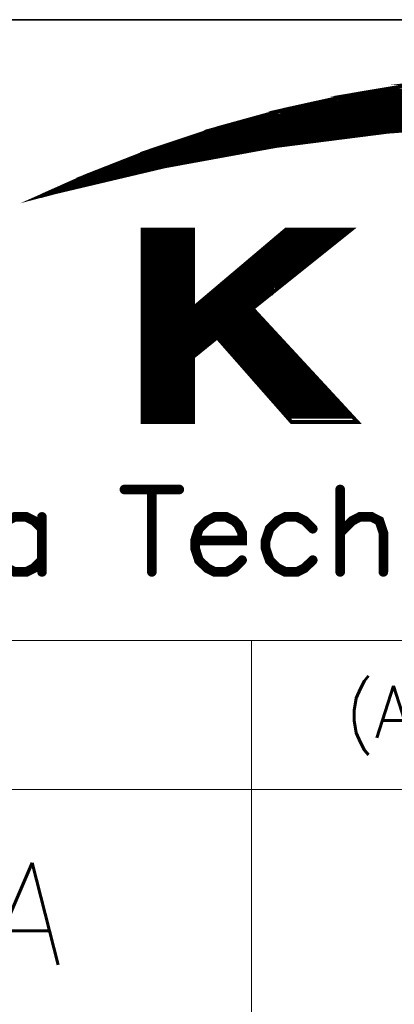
# Model space of a CAD drawing. Header units: millimetres. Extents: x 4065 to 8083, y -652 to 5416.
# Tile 6 of 256: x 4867 to 4884, y -546 to -502. Entities that reach past the tile are written whole.
import ezdxf
from ezdxf.enums import TextEntityAlignment as Align

# ---------------------------------------------------------------- set-up
doc = ezdxf.new("R2010")
doc.units = ezdxf.units.MM
doc.header["$LTSCALE"] = 0.8
doc.layers.get('0').update_dxf_attribs({"linetype": 'CONTINUOUS', "lineweight": 0})
doc.layers.add('2', color=3, linetype='CONTINUOUS', lineweight=0)
doc.styles.get("Standard").update_dxf_attribs({"font": 'romans.shx', "width": 0.8, "oblique": 5, "bigfont": 'whgtxt.shx'})

# ---------------------------------------------------------------- blocks, each defined once
blk = doc.blocks.new('SMOOTH_0$0254')
at = {"const_width": 0.0127}
blk.add_lwpolyline([(-0.00635, 0, 1), (0.00635, 0, 1)], format="xyb", close=True, dxfattribs=at)
blk = doc.blocks.new('SMOOTH_0$064516')
at = {"const_width": 0.0323}
blk.add_lwpolyline([(-0.0161, 0, 1), (0.0161, 0, 1)], format="xyb", close=True, dxfattribs=at)
blk = doc.blocks.new('logo')
at = {"color": 7}
for points, const_width in [([(-3495.641, 5338.044), (-3491.64, 5339.83), (-3485.861, 5342.097), (-3479.97, 5344.064), (-3473.985, 5345.713), (-3467.914, 5347.052), (-3461.791, 5348.074)], 0.338), ([(-3454.81, 5344.51), (-3464.814, 5343.755), (-3474.775, 5342.484), (-3484.65, 5340.681), (-3494.422, 5338.371), (-3495.641, 5338.044)], 0.338), ([(-3470.624, 5346.391), (-3420.251, 5346.391)], 0.338), ([(-3421.603, 5346.729), (-3469.272, 5346.729)], 0.338), ([(-3475.526, 5345.207), (-3415.518, 5345.207)], 0.338), ([(-3474.343, 5345.546), (-3416.87, 5345.546)], 0.338), ([(-3418.222, 5345.884), (-3472.483, 5345.884)], 0.338), ([(-3478.738, 5344.278), (-3459.298, 5344.278)], 0.338), ([(-3476.202, 5344.954), (-3414.588, 5344.954)], 0.338), ([(-3481.273, 5343.517), (-3467.75, 5343.517)], 0.338), ([(-3469.863, 5343.348), (-3469.271, 5343.348)], 0.338), ([(-3467.75, 5343.602), (-3467.328, 5343.602)], 0.338), ([(-3483.555, 5342.756), (-3473.836, 5342.756)], 0.338), ([(-3482.71, 5343.01), (-3471.976, 5343.01)], 0.338), ([(-3482.034, 5343.264), (-3469.948, 5343.264)], 0.338), ([(-3473.92, 5342.841), (-3473.159, 5342.841)], 0.338), ([(-3472.061, 5343.095), (-3471.131, 5343.095)], 0.338), ([(-3486.682, 5341.658), (-3480.09, 5341.658)], 0.338), ([(-3486.006, 5341.911), (-3478.738, 5341.911)], 0.338), ([(-3484.823, 5342.249), (-3476.625, 5342.249)], 0.338), ([(-3480.005, 5341.742), (-3479.752, 5341.742)], 0.338), ([(-3488.457, 5340.897), (-3484.485, 5340.897)], 0.338), ([(-3487.866, 5341.151), (-3483.048, 5341.151)], 0.338), ([(-3487.189, 5341.404), (-3481.611, 5341.404)], 0.338), ([(-3484.4, 5340.982), (-3483.809, 5340.982)], 0.338), ([(-3483.133, 5341.235), (-3482.541, 5341.235)], 0.338), ([(-3481.611, 5341.489), (-3481.104, 5341.489)], 0.338), ([(-3492.683, 5338.869), (-3489.049, 5340.559)], 0.338), ([(-3489.387, 5340.474), (-3491.584, 5339.545)], 0.338), ([(-3491.415, 5339.207), (-3488.626, 5340.559)], 0.338), ([(-3490.401, 5339.46), (-3488.204, 5340.559)], 0.338), ([(-3489.133, 5340.052), (-3488.035, 5340.052)], 0.338), ([(-3488.626, 5340.221), (-3487.02, 5340.221)], 0.338), ([(-3488.373, 5340.474), (-3486.091, 5340.474)], 0.338), ([(-3493.613, 5338.7), (-3491.584, 5339.629)], 0.338), ([(-3486.344, 5335.065), (-3486.344, 5318.162)], 0.338), ([(-3486.091, 5318.077), (-3486.091, 5334.981)], 0.338), ([(-3485.837, 5318.077), (-3485.837, 5334.981)], 0.338), ([(-3485.584, 5318.077), (-3485.584, 5334.981)], 0.338), ([(-3485.33, 5318.077), (-3485.33, 5334.981)], 0.338), ([(-3485.076, 5318.077), (-3485.076, 5334.981)], 0.338), ([(-3484.823, 5318.077), (-3484.823, 5334.981)], 0.338), ([(-3484.569, 5317.993), (-3484.569, 5334.896)], 0.338), ([(-3484.316, 5317.993), (-3484.316, 5334.896)], 0.338), ([(-3484.062, 5318.077), (-3484.062, 5334.981)], 0.338), ([(-3483.893, 5335.065), (-3483.893, 5317.993)], 0.338), ([(-3483.724, 5318.077), (-3483.724, 5334.981)], 0.338), ([(-3483.471, 5318.077), (-3483.471, 5334.981)], 0.338), ([(-3483.217, 5318.077), (-3483.217, 5334.981)], 0.338), ([(-3482.963, 5318.077), (-3482.963, 5334.981)], 0.338), ([(-3482.71, 5318.077), (-3482.71, 5334.981)], 0.338), ([(-3482.456, 5318.077), (-3482.456, 5334.981)], 0.338), ([(-3482.203, 5317.993), (-3482.203, 5334.896)], 0.338), ([(-3474.174, 5334.727), (-3468.494, 5334.727)], 0.338), ([(-3475.357, 5333.713), (-3469.863, 5333.713)], 0.338), ([(-3475.103, 5333.967), (-3469.61, 5333.967)], 0.338), ([(-3474.681, 5334.22), (-3469.187, 5334.22)], 0.338), ([(-3474.427, 5334.474), (-3468.933, 5334.474)], 0.338), ([(-3476.287, 5332.952), (-3470.793, 5332.952)], 0.338), ([(-3475.948, 5333.206), (-3470.455, 5333.206)], 0.338), ([(-3475.61, 5333.459), (-3470.201, 5333.459)], 0.338), ([(-3477.47, 5331.938), (-3472.145, 5331.938)], 0.338), ([(-3477.216, 5332.192), (-3471.723, 5332.192)], 0.338), ([(-3476.878, 5332.445), (-3471.469, 5332.445)], 0.338), ([(-3476.54, 5332.699), (-3471.215, 5332.699)], 0.338), ([(-3478.399, 5331.177), (-3473.075, 5331.177)], 0.338), ([(-3478.061, 5331.431), (-3472.737, 5331.431)], 0.338), ([(-3477.723, 5331.685), (-3472.399, 5331.685)], 0.338), ([(-3479.245, 5330.417), (-3474.005, 5330.417)], 0.338), ([(-3478.991, 5330.67), (-3473.666, 5330.67)], 0.338), ([(-3478.653, 5330.924), (-3473.413, 5330.924)], 0.338), ([(-3480.428, 5329.403), (-3475.272, 5329.403)], 0.338), ([(-3480.174, 5329.656), (-3474.934, 5329.656), (-3474.934, 5329.572), (-3474.85, 5329.656)], 0.338), ([(-3479.836, 5329.91), (-3474.681, 5329.91)], 0.338), ([(-3479.498, 5330.163), (-3474.343, 5330.163)], 0.338), ([(-3481.442, 5328.642), (-3476.202, 5328.642)], 0.338), ([(-3481.104, 5328.895), (-3475.948, 5328.895)], 0.338), ([(-3480.766, 5329.149), (-3475.61, 5329.149)], 0.338), ([(-3482.203, 5327.797), (-3476.709, 5327.797)], 0.338), ([(-3482.203, 5327.543), (-3476.456, 5327.543)], 0.338), ([(-3481.696, 5328.388), (-3476.54, 5328.388)], 0.338), ([(-3482.372, 5327.374), (-3476.287, 5327.374)], 0.338), ([(-3482.372, 5327.036), (-3476.117, 5327.036)], 0.338), ([(-3482.287, 5326.867), (-3475.864, 5326.867)], 0.338), ([(-3482.203, 5327.205), (-3476.117, 5327.205)], 0.338), ([(-3475.441, 5326.36), (-3482.372, 5326.36)], 0.338), ([(-3482.372, 5326.191), (-3475.272, 5326.191)], 0.338), ([(-3482.287, 5326.529), (-3475.526, 5326.529)], 0.338), ([(-3482.287, 5325.937), (-3475.019, 5325.937)], 0.338), ([(-3482.456, 5325.261), (-3480.428, 5325.261)], 0.338), ([(-3482.287, 5325.092), (-3480.681, 5325.092)], 0.338), ([(-3482.287, 5324.923), (-3480.851, 5324.923)], 0.338), ([(-3482.203, 5325.684), (-3474.765, 5325.684)], 0.338), ([(-3479.667, 5325.261), (-3474.427, 5325.261)], 0.338), ([(-3479.498, 5325.008), (-3474.174, 5325.008)], 0.338), ([(-3482.372, 5324.247), (-3481.527, 5324.247)], 0.338), ([(-3482.372, 5324.078), (-3481.865, 5324.078)], 0.338), ([(-3482.287, 5324.5), (-3481.273, 5324.5)], 0.338), ([(-3482.203, 5324.754), (-3481.02, 5324.754)], 0.338), ([(-3479.16, 5324.754), (-3473.92, 5324.754)], 0.338), ([(-3478.991, 5324.5), (-3473.666, 5324.5)], 0.338), ([(-3478.738, 5324.247), (-3473.497, 5324.247)], 0.338), ([(-3478.569, 5323.993), (-3473.244, 5323.993)], 0.338), ([(-3478.399, 5323.74), (-3472.99, 5323.74)], 0.338), ([(-3478.146, 5323.486), (-3472.737, 5323.486)], 0.338), ([(-3477.892, 5323.233), (-3472.483, 5323.233)], 0.338), ([(-3477.723, 5322.979), (-3472.314, 5322.979)], 0.338), ([(-3477.47, 5322.726), (-3472.061, 5322.726)], 0.338), ([(-3477.216, 5322.472), (-3471.807, 5322.472)], 0.338), ([(-3476.963, 5322.218), (-3471.638, 5322.218)], 0.338), ([(-3476.794, 5321.965), (-3471.384, 5321.965)], 0.338), ([(-3476.54, 5321.711), (-3471.131, 5321.711)], 0.338), ([(-3476.371, 5321.458), (-3470.877, 5321.458)], 0.338), ([(-3476.117, 5321.204), (-3470.624, 5321.204)], 0.338), ([(-3475.864, 5320.951), (-3470.37, 5320.951)], 0.338), ([(-3475.695, 5320.697), (-3470.201, 5320.697)], 0.338), ([(-3475.441, 5320.444), (-3469.948, 5320.444)], 0.338), ([(-3475.188, 5320.19), (-3469.694, 5320.19)], 0.338), ([(-3475.019, 5319.936), (-3469.525, 5319.936)], 0.338), ([(-3474.85, 5319.683), (-3469.271, 5319.683)], 0.338), ([(-3474.596, 5319.429), (-3469.018, 5319.429)], 0.338), ([(-3474.258, 5319.176), (-3468.764, 5319.176)], 0.338), ([(-3474.089, 5318.922), (-3468.511, 5318.922)], 0.338), ([(-3473.92, 5318.669), (-3468.257, 5318.669)], 0.338), ([(-3473.666, 5318.415), (-3468.004, 5318.415)], 0.338), ([(-3488.222, 5311.965), (-3483.345, 5311.965)], 0.859), ([(-3485.783, 5311.965), (-3485.783, 5304.641)], 0.859), ([(-3469.038, 5311.965), (-3469.038, 5304.641)], 0.859), ([(-3495.555, 5308.479), (-3496.251, 5309.175), (-3496.946, 5309.527), (-3497.994, 5309.527), (-3498.69, 5309.175), (-3499.385, 5308.479), (-3499.737, 5307.431), (-3499.737, 5306.736), (-3499.385, 5305.688), (-3498.69, 5304.993), (-3497.994, 5304.641), (-3496.946, 5304.641), (-3496.251, 5304.993), (-3495.555, 5305.688)], 0.859), ([(-3495.555, 5309.527), (-3495.555, 5304.641)], 0.859), ([(-3481.945, 5307.431), (-3477.763, 5307.431), (-3477.763, 5308.127), (-3478.106, 5308.823), (-3478.459, 5309.175), (-3479.154, 5309.527), (-3480.202, 5309.527), (-3480.897, 5309.175), (-3481.601, 5308.479), (-3481.945, 5307.431), (-3481.945, 5306.736), (-3481.601, 5305.688), (-3480.897, 5304.993), (-3480.202, 5304.641), (-3479.154, 5304.641), (-3478.459, 5304.993), (-3477.763, 5305.688)], 0.859), ([(-3471.477, 5308.479), (-3472.181, 5309.175), (-3472.877, 5309.527), (-3473.925, 5309.527), (-3474.62, 5309.175), (-3475.316, 5308.479), (-3475.668, 5307.431), (-3475.668, 5306.736), (-3475.316, 5305.688), (-3474.62, 5304.993), (-3473.925, 5304.641), (-3472.877, 5304.641), (-3472.181, 5304.993), (-3471.477, 5305.688)], 0.859), ([(-3469.038, 5308.127), (-3467.991, 5309.175), (-3467.295, 5309.527), (-3466.248, 5309.527), (-3465.552, 5309.175), (-3465.2, 5308.127), (-3465.2, 5304.641)], 0.859)]:
    blk.add_lwpolyline(points, dxfattribs=dict(at, const_width=const_width))
at = {"color": 7, "const_width": 0.338}
for points in [[(-3465.91, 5347.379), (-3461.851, 5348.057), (-3429.228, 5348.057), (-3424.695, 5347.379)], [(-3461.782, 5348.065), (-3459.73, 5348.297), (-3430.835, 5348.297), (-3429.285, 5348.065)], [(-3472.036, 5346.133), (-3467.922, 5347.044), (-3423.06, 5347.044), (-3418.615, 5346.133)], [(-3467.914, 5347.044), (-3465.91, 5347.379), (-3424.695, 5347.379), (-3423.06, 5347.044)], [(-3473.976, 5345.704), (-3472.036, 5346.133), (-3418.607, 5346.133), (-3416.958, 5345.704)], [(-3477.436, 5344.751), (-3473.976, 5345.704), (-3416.958, 5345.704), (-3413.297, 5344.751)], [(-3479.961, 5344.055), (-3478.278, 5344.519), (-3454.81, 5344.519), (-3460.948, 5344.055)], [(-3478.278, 5344.519), (-3477.436, 5344.751), (-3444.78, 5344.751), (-3454.81, 5344.519)], [(-3484.645, 5342.492), (-3480.843, 5343.763), (-3464.822, 5343.763), (-3474.775, 5342.493)], [(-3480.843, 5343.763), (-3480.817, 5343.772), (-3464.814, 5343.772), (-3464.822, 5343.763)], [(-3480.818, 5343.772), (-3479.97, 5344.055), (-3460.949, 5344.055), (-3464.7, 5343.772)], [(-3464.814, 5343.763), (-3464.814, 5343.772), (-3464.7, 5343.772), (-3464.814, 5343.763)], [(-3485.852, 5342.089), (-3484.645, 5342.492), (-3474.775, 5342.492), (-3476.985, 5342.089)], [(-3489.423, 5340.689), (-3485.861, 5342.089), (-3476.985, 5342.089), (-3484.65, 5340.689)], [(-3491.631, 5339.822), (-3489.423, 5340.689), (-3484.658, 5340.689), (-3488.321, 5339.822)], [(-3494.873, 5338.379), (-3491.631, 5339.822), (-3488.321, 5339.822), (-3494.413, 5338.379)], [(-3495.53, 5338.087), (-3494.422, 5338.379), (-3494.873, 5338.379), (-3495.53, 5338.087)], [(-3486.616, 5328.092), (-3486.616, 5335.065), (-3482.108, 5335.065), (-3482.108, 5328.092)], [(-3482.108, 5328.092), (-3473.856, 5335.065), (-3468.051, 5335.065), (-3476.771, 5328.092)], [(-3486.616, 5328.04), (-3486.616, 5328.092), (-3476.771, 5328.092), (-3476.836, 5328.04)], [(-3486.616, 5325.473), (-3486.616, 5328.04), (-3476.836, 5328.04), (-3474.458, 5325.473)], [(-3486.616, 5323.747), (-3486.616, 5325.473), (-3479.978, 5325.473), (-3482.108, 5323.747)], [(-3473.375, 5317.968), (-3479.978, 5325.473), (-3474.458, 5325.473), (-3467.51, 5317.968)], [(-3486.616, 5317.968), (-3486.616, 5323.747), (-3482.108, 5323.747), (-3482.108, 5317.968)]]:
    blk.add_lwpolyline(points, close=True, dxfattribs=at)
at = {"color": 7, "xscale": 13.31, "yscale": 13.31, "zscale": 13.31}
for name, p in [('SMOOTH_0$0254', (-3467.922, 5347.044)), ('SMOOTH_0$0254', (-3467.914, 5347.052)), ('SMOOTH_0$0254', (-3467.914, 5347.044)), ('SMOOTH_0$0254', (-3465.91, 5347.379)), ('SMOOTH_0$0254', (-3465.91, 5347.379)), ('SMOOTH_0$0254', (-3472.036, 5346.133)), ('SMOOTH_0$0254', (-3472.036, 5346.133)), ('SMOOTH_0$0254', (-3470.624, 5346.391)), ('SMOOTH_0$0254', (-3469.272, 5346.729)), ('SMOOTH_0$0254', (-3475.526, 5345.207)), ('SMOOTH_0$0254', (-3474.343, 5345.546)), ('SMOOTH_0$0254', (-3473.985, 5345.713)), ('SMOOTH_0$0254', (-3473.976, 5345.704)), ('SMOOTH_0$0254', (-3473.976, 5345.704)), ('SMOOTH_0$0254', (-3472.483, 5345.884)), ('SMOOTH_0$0254', (-3478.738, 5344.278)), ('SMOOTH_0$0254', (-3478.278, 5344.519)), ('SMOOTH_0$0254', (-3478.278, 5344.519)), ('SMOOTH_0$0254', (-3477.436, 5344.751)), ('SMOOTH_0$0254', (-3477.436, 5344.751)), ('SMOOTH_0$0254', (-3476.202, 5344.954)), ('SMOOTH_0$0254', (-3481.273, 5343.517)), ('SMOOTH_0$0254', (-3480.843, 5343.763)), ('SMOOTH_0$0254', (-3480.843, 5343.763)), ('SMOOTH_0$0254', (-3480.818, 5343.772)), ('SMOOTH_0$0254', (-3480.817, 5343.772)), ('SMOOTH_0$0254', (-3479.97, 5344.064)), ('SMOOTH_0$0254', (-3479.97, 5344.055)), ('SMOOTH_0$0254', (-3479.961, 5344.055)), ('SMOOTH_0$0254', (-3469.863, 5343.348)), ('SMOOTH_0$0254', (-3469.271, 5343.348)), ('SMOOTH_0$0254', (-3467.75, 5343.602)), ('SMOOTH_0$0254', (-3467.75, 5343.517)), ('SMOOTH_0$0254', (-3467.328, 5343.602)), ('SMOOTH_0$0254', (-3464.822, 5343.763)), ('SMOOTH_0$0254', (-3464.822, 5343.763)), ('SMOOTH_0$0254', (-3464.814, 5343.772)), ('SMOOTH_0$0254', (-3464.814, 5343.772)), ('SMOOTH_0$0254', (-3464.814, 5343.763)), ('SMOOTH_0$0254', (-3464.814, 5343.763)), ('SMOOTH_0$0254', (-3464.814, 5343.755)), ('SMOOTH_0$0254', (-3464.7, 5343.772)), ('SMOOTH_0$0254', (-3464.7, 5343.772)), ('SMOOTH_0$0254', (-3484.645, 5342.492)), ('SMOOTH_0$0254', (-3484.645, 5342.492)), ('SMOOTH_0$0254', (-3483.555, 5342.756)), ('SMOOTH_0$0254', (-3482.71, 5343.01)), ('SMOOTH_0$0254', (-3482.034, 5343.264)), ('SMOOTH_0$0254', (-3474.775, 5342.493)), ('SMOOTH_0$0254', (-3474.775, 5342.492)), ('SMOOTH_0$0254', (-3474.775, 5342.484)), ('SMOOTH_0$0254', (-3473.92, 5342.841)), ('SMOOTH_0$0254', (-3473.836, 5342.756)), ('SMOOTH_0$0254', (-3473.159, 5342.841)), ('SMOOTH_0$0254', (-3472.061, 5343.095)), ('SMOOTH_0$0254', (-3471.976, 5343.01)), ('SMOOTH_0$0254', (-3471.131, 5343.095)), ('SMOOTH_0$0254', (-3469.948, 5343.264)), ('SMOOTH_0$0254', (-3486.682, 5341.658)), ('SMOOTH_0$0254', (-3486.006, 5341.911)), ('SMOOTH_0$0254', (-3485.861, 5342.097)), ('SMOOTH_0$0254', (-3485.861, 5342.089)), ('SMOOTH_0$0254', (-3485.852, 5342.089)), ('SMOOTH_0$0254', (-3484.823, 5342.249)), ('SMOOTH_0$0254', (-3480.09, 5341.658)), ('SMOOTH_0$0254', (-3480.005, 5341.742)), ('SMOOTH_0$0254', (-3479.752, 5341.742)), ('SMOOTH_0$0254', (-3478.738, 5341.911)), ('SMOOTH_0$0254', (-3476.985, 5342.089)), ('SMOOTH_0$0254', (-3476.985, 5342.089)), ('SMOOTH_0$0254', (-3476.625, 5342.249)), ('SMOOTH_0$0254', (-3489.423, 5340.689)), ('SMOOTH_0$0254', (-3489.423, 5340.689)), ('SMOOTH_0$0254', (-3488.457, 5340.897)), ('SMOOTH_0$0254', (-3487.866, 5341.151)), ('SMOOTH_0$0254', (-3487.189, 5341.404)), ('SMOOTH_0$0254', (-3484.658, 5340.689)), ('SMOOTH_0$0254', (-3484.65, 5340.689)), ('SMOOTH_0$0254', (-3484.65, 5340.681)), ('SMOOTH_0$0254', (-3484.485, 5340.897)), ('SMOOTH_0$0254', (-3484.4, 5340.982)), ('SMOOTH_0$0254', (-3483.809, 5340.982)), ('SMOOTH_0$0254', (-3483.133, 5341.235)), ('SMOOTH_0$0254', (-3483.048, 5341.151)), ('SMOOTH_0$0254', (-3482.541, 5341.235)), ('SMOOTH_0$0254', (-3481.611, 5341.489)), ('SMOOTH_0$0254', (-3481.611, 5341.404)), ('SMOOTH_0$0254', (-3481.104, 5341.489)), ('SMOOTH_0$0254', (-3491.64, 5339.83)), ('SMOOTH_0$0254', (-3491.631, 5339.822)), ('SMOOTH_0$0254', (-3491.631, 5339.822)), ('SMOOTH_0$0254', (-3489.387, 5340.474)), ('SMOOTH_0$0254', (-3489.133, 5340.052)), ('SMOOTH_0$0254', (-3489.049, 5340.559)), ('SMOOTH_0$0254', (-3488.626, 5340.559)), ('SMOOTH_0$0254', (-3488.626, 5340.221)), ('SMOOTH_0$0254', (-3488.373, 5340.474)), ('SMOOTH_0$0254', (-3488.321, 5339.822)), ('SMOOTH_0$0254', (-3488.321, 5339.822)), ('SMOOTH_0$0254', (-3488.204, 5340.559)), ('SMOOTH_0$0254', (-3488.035, 5340.052)), ('SMOOTH_0$0254', (-3487.02, 5340.221)), ('SMOOTH_0$0254', (-3486.091, 5340.474)), ('SMOOTH_0$0254', (-3491.584, 5339.629)), ('SMOOTH_0$0254', (-3491.584, 5339.545)), ('SMOOTH_0$0254', (-3491.415, 5339.207)), ('SMOOTH_0$0254', (-3490.401, 5339.46)), ('SMOOTH_0$0254', (-3495.641, 5338.044)), ('SMOOTH_0$0254', (-3495.641, 5338.044)), ('SMOOTH_0$0254', (-3495.53, 5338.087)), ('SMOOTH_0$0254', (-3495.53, 5338.087)), ('SMOOTH_0$0254', (-3494.873, 5338.379)), ('SMOOTH_0$0254', (-3494.873, 5338.379)), ('SMOOTH_0$0254', (-3494.422, 5338.379)), ('SMOOTH_0$0254', (-3494.422, 5338.371)), ('SMOOTH_0$0254', (-3494.413, 5338.379)), ('SMOOTH_0$0254', (-3493.613, 5338.7)), ('SMOOTH_0$0254', (-3492.683, 5338.869)), ('SMOOTH_0$0254', (-3486.616, 5335.065)), ('SMOOTH_0$0254', (-3486.344, 5335.065)), ('SMOOTH_0$0254', (-3486.091, 5334.981)), ('SMOOTH_0$0254', (-3485.837, 5334.981)), ('SMOOTH_0$0254', (-3485.584, 5334.981)), ('SMOOTH_0$0254', (-3485.33, 5334.981)), ('SMOOTH_0$0254', (-3485.076, 5334.981)), ('SMOOTH_0$0254', (-3484.823, 5334.981)), ('SMOOTH_0$0254', (-3484.569, 5334.896)), ('SMOOTH_0$0254', (-3484.316, 5334.896)), ('SMOOTH_0$0254', (-3484.062, 5334.981)), ('SMOOTH_0$0254', (-3483.893, 5335.065)), ('SMOOTH_0$0254', (-3483.724, 5334.981)), ('SMOOTH_0$0254', (-3483.471, 5334.981)), ('SMOOTH_0$0254', (-3483.217, 5334.981)), ('SMOOTH_0$0254', (-3482.963, 5334.981)), ('SMOOTH_0$0254', (-3482.71, 5334.981)), ('SMOOTH_0$0254', (-3482.456, 5334.981)), ('SMOOTH_0$0254', (-3482.203, 5334.896)), ('SMOOTH_0$0254', (-3482.108, 5335.065)), ('SMOOTH_0$0254', (-3474.174, 5334.727)), ('SMOOTH_0$0254', (-3473.856, 5335.065)), ('SMOOTH_0$0254', (-3468.494, 5334.727)), ('SMOOTH_0$0254', (-3468.051, 5335.065)), ('SMOOTH_0$0254', (-3475.357, 5333.713)), ('SMOOTH_0$0254', (-3475.103, 5333.967)), ('SMOOTH_0$0254', (-3474.681, 5334.22)), ('SMOOTH_0$0254', (-3474.427, 5334.474)), ('SMOOTH_0$0254', (-3469.863, 5333.713)), ('SMOOTH_0$0254', (-3469.61, 5333.967)), ('SMOOTH_0$0254', (-3469.187, 5334.22)), ('SMOOTH_0$0254', (-3468.933, 5334.474)), ('SMOOTH_0$0254', (-3476.287, 5332.952)), ('SMOOTH_0$0254', (-3475.948, 5333.206)), ('SMOOTH_0$0254', (-3475.61, 5333.459)), ('SMOOTH_0$0254', (-3470.793, 5332.952)), ('SMOOTH_0$0254', (-3470.455, 5333.206)), ('SMOOTH_0$0254', (-3470.201, 5333.459)), ('SMOOTH_0$0254', (-3477.47, 5331.938)), ('SMOOTH_0$0254', (-3477.216, 5332.192)), ('SMOOTH_0$0254', (-3476.878, 5332.445)), ('SMOOTH_0$0254', (-3476.54, 5332.699)), ('SMOOTH_0$0254', (-3472.145, 5331.938)), ('SMOOTH_0$0254', (-3471.723, 5332.192)), ('SMOOTH_0$0254', (-3471.469, 5332.445)), ('SMOOTH_0$0254', (-3471.215, 5332.699)), ('SMOOTH_0$0254', (-3478.399, 5331.177)), ('SMOOTH_0$0254', (-3478.061, 5331.431)), ('SMOOTH_0$0254', (-3477.723, 5331.685)), ('SMOOTH_0$0254', (-3473.075, 5331.177)), ('SMOOTH_0$0254', (-3472.737, 5331.431)), ('SMOOTH_0$0254', (-3472.399, 5331.685)), ('SMOOTH_0$0254', (-3479.245, 5330.417)), ('SMOOTH_0$0254', (-3478.991, 5330.67)), ('SMOOTH_0$0254', (-3478.653, 5330.924)), ('SMOOTH_0$0254', (-3474.005, 5330.417)), ('SMOOTH_0$0254', (-3473.666, 5330.67)), ('SMOOTH_0$0254', (-3473.413, 5330.924)), ('SMOOTH_0$0254', (-3480.428, 5329.403)), ('SMOOTH_0$0254', (-3480.174, 5329.656)), ('SMOOTH_0$0254', (-3479.836, 5329.91)), ('SMOOTH_0$0254', (-3479.498, 5330.163)), ('SMOOTH_0$0254', (-3475.272, 5329.403)), ('SMOOTH_0$0254', (-3474.934, 5329.656)), ('SMOOTH_0$0254', (-3474.934, 5329.572)), ('SMOOTH_0$0254', (-3474.85, 5329.656)), ('SMOOTH_0$0254', (-3474.681, 5329.91)), ('SMOOTH_0$0254', (-3474.343, 5330.163)), ('SMOOTH_0$0254', (-3481.442, 5328.642)), ('SMOOTH_0$0254', (-3481.104, 5328.895)), ('SMOOTH_0$0254', (-3480.766, 5329.149)), ('SMOOTH_0$0254', (-3476.202, 5328.642)), ('SMOOTH_0$0254', (-3475.948, 5328.895)), ('SMOOTH_0$0254', (-3475.61, 5329.149)), ('SMOOTH_0$0254', (-3486.616, 5328.092)), ('SMOOTH_0$0254', (-3486.616, 5328.092)), ('SMOOTH_0$0254', (-3486.616, 5328.04)), ('SMOOTH_0$0254', (-3486.616, 5328.04)), ('SMOOTH_0$0254', (-3482.203, 5327.797)), ('SMOOTH_0$0254', (-3482.203, 5327.543)), ('SMOOTH_0$0254', (-3482.108, 5328.092)), ('SMOOTH_0$0254', (-3482.108, 5328.092)), ('SMOOTH_0$0254', (-3481.696, 5328.388)), ('SMOOTH_0$0254', (-3476.836, 5328.04)), ('SMOOTH_0$0254', (-3476.836, 5328.04)), ('SMOOTH_0$0254', (-3476.771, 5328.092)), ('SMOOTH_0$0254', (-3476.771, 5328.092)), ('SMOOTH_0$0254', (-3476.709, 5327.797)), ('SMOOTH_0$0254', (-3476.54, 5328.388)), ('SMOOTH_0$0254', (-3476.456, 5327.543)), ('SMOOTH_0$0254', (-3482.372, 5327.374)), ('SMOOTH_0$0254', (-3482.372, 5327.036)), ('SMOOTH_0$0254', (-3482.287, 5326.867)), ('SMOOTH_0$0254', (-3482.203, 5327.205)), ('SMOOTH_0$0254', (-3476.287, 5327.374)), ('SMOOTH_0$0254', (-3476.117, 5327.205)), ('SMOOTH_0$0254', (-3476.117, 5327.036)), ('SMOOTH_0$0254', (-3475.864, 5326.867)), ('SMOOTH_0$0254', (-3482.372, 5326.36)), ('SMOOTH_0$0254', (-3482.372, 5326.191)), ('SMOOTH_0$0254', (-3482.287, 5326.529)), ('SMOOTH_0$0254', (-3482.287, 5325.937)), ('SMOOTH_0$0254', (-3475.526, 5326.529)), ('SMOOTH_0$0254', (-3475.441, 5326.36)), ('SMOOTH_0$0254', (-3475.272, 5326.191)), ('SMOOTH_0$0254', (-3475.019, 5325.937)), ('SMOOTH_0$0254', (-3486.616, 5325.473)), ('SMOOTH_0$0254', (-3486.616, 5325.473)), ('SMOOTH_0$0254', (-3482.456, 5325.261)), ('SMOOTH_0$0254', (-3482.287, 5325.092)), ('SMOOTH_0$0254', (-3482.287, 5324.923)), ('SMOOTH_0$0254', (-3482.203, 5325.684)), ('SMOOTH_0$0254', (-3480.851, 5324.923)), ('SMOOTH_0$0254', (-3480.681, 5325.092)), ('SMOOTH_0$0254', (-3480.428, 5325.261)), ('SMOOTH_0$0254', (-3479.978, 5325.473)), ('SMOOTH_0$0254', (-3479.978, 5325.473)), ('SMOOTH_0$0254', (-3479.667, 5325.261)), ('SMOOTH_0$0254', (-3479.498, 5325.008)), ('SMOOTH_0$0254', (-3474.765, 5325.684)), ('SMOOTH_0$0254', (-3474.458, 5325.473)), ('SMOOTH_0$0254', (-3474.458, 5325.473)), ('SMOOTH_0$0254', (-3474.427, 5325.261)), ('SMOOTH_0$0254', (-3474.174, 5325.008)), ('SMOOTH_0$0254', (-3482.372, 5324.247)), ('SMOOTH_0$0254', (-3482.372, 5324.078)), ('SMOOTH_0$0254', (-3482.287, 5324.5)), ('SMOOTH_0$0254', (-3482.203, 5324.754)), ('SMOOTH_0$0254', (-3481.865, 5324.078)), ('SMOOTH_0$0254', (-3481.527, 5324.247)), ('SMOOTH_0$0254', (-3481.273, 5324.5)), ('SMOOTH_0$0254', (-3481.02, 5324.754)), ('SMOOTH_0$0254', (-3479.16, 5324.754)), ('SMOOTH_0$0254', (-3478.991, 5324.5)), ('SMOOTH_0$0254', (-3478.738, 5324.247)), ('SMOOTH_0$0254', (-3473.92, 5324.754)), ('SMOOTH_0$0254', (-3473.666, 5324.5)), ('SMOOTH_0$0254', (-3473.497, 5324.247)), ('SMOOTH_0$0254', (-3486.616, 5323.747)), ('SMOOTH_0$0254', (-3486.616, 5323.747)), ('SMOOTH_0$0254', (-3482.108, 5323.747)), ('SMOOTH_0$0254', (-3482.108, 5323.747)), ('SMOOTH_0$0254', (-3478.569, 5323.993)), ('SMOOTH_0$0254', (-3478.399, 5323.74)), ('SMOOTH_0$0254', (-3478.146, 5323.486)), ('SMOOTH_0$0254', (-3477.892, 5323.233)), ('SMOOTH_0$0254', (-3473.244, 5323.993)), ('SMOOTH_0$0254', (-3472.99, 5323.74)), ('SMOOTH_0$0254', (-3472.737, 5323.486)), ('SMOOTH_0$0254', (-3472.483, 5323.233)), ('SMOOTH_0$0254', (-3477.723, 5322.979)), ('SMOOTH_0$0254', (-3477.47, 5322.726)), ('SMOOTH_0$0254', (-3477.216, 5322.472)), ('SMOOTH_0$0254', (-3472.314, 5322.979)), ('SMOOTH_0$0254', (-3472.061, 5322.726)), ('SMOOTH_0$0254', (-3471.807, 5322.472)), ('SMOOTH_0$0254', (-3476.963, 5322.218)), ('SMOOTH_0$0254', (-3476.794, 5321.965)), ('SMOOTH_0$0254', (-3476.54, 5321.711)), ('SMOOTH_0$0254', (-3476.371, 5321.458)), ('SMOOTH_0$0254', (-3471.638, 5322.218)), ('SMOOTH_0$0254', (-3471.384, 5321.965)), ('SMOOTH_0$0254', (-3471.131, 5321.711)), ('SMOOTH_0$0254', (-3470.877, 5321.458)), ('SMOOTH_0$0254', (-3476.117, 5321.204)), ('SMOOTH_0$0254', (-3475.864, 5320.951)), ('SMOOTH_0$0254', (-3475.695, 5320.697)), ('SMOOTH_0$0254', (-3470.624, 5321.204)), ('SMOOTH_0$0254', (-3470.37, 5320.951)), ('SMOOTH_0$0254', (-3470.201, 5320.697)), ('SMOOTH_0$0254', (-3475.441, 5320.444)), ('SMOOTH_0$0254', (-3475.188, 5320.19)), ('SMOOTH_0$0254', (-3475.019, 5319.936)), ('SMOOTH_0$0254', (-3474.85, 5319.683)), ('SMOOTH_0$0254', (-3469.948, 5320.444)), ('SMOOTH_0$0254', (-3469.694, 5320.19)), ('SMOOTH_0$0254', (-3469.525, 5319.936)), ('SMOOTH_0$0254', (-3469.271, 5319.683)), ('SMOOTH_0$0254', (-3474.596, 5319.429)), ('SMOOTH_0$0254', (-3474.258, 5319.176)), ('SMOOTH_0$0254', (-3474.089, 5318.922)), ('SMOOTH_0$0254', (-3469.018, 5319.429)), ('SMOOTH_0$0254', (-3468.764, 5319.176)), ('SMOOTH_0$0254', (-3468.511, 5318.922)), ('SMOOTH_0$0254', (-3486.616, 5317.968)), ('SMOOTH_0$0254', (-3486.344, 5318.162)), ('SMOOTH_0$0254', (-3486.091, 5318.077)), ('SMOOTH_0$0254', (-3485.837, 5318.077)), ('SMOOTH_0$0254', (-3485.584, 5318.077)), ('SMOOTH_0$0254', (-3485.33, 5318.077)), ('SMOOTH_0$0254', (-3485.076, 5318.077)), ('SMOOTH_0$0254', (-3484.823, 5318.077)), ('SMOOTH_0$0254', (-3484.569, 5317.993)), ('SMOOTH_0$0254', (-3484.316, 5317.993)), ('SMOOTH_0$0254', (-3484.062, 5318.077)), ('SMOOTH_0$0254', (-3483.893, 5317.993)), ('SMOOTH_0$0254', (-3483.724, 5318.077)), ('SMOOTH_0$0254', (-3483.471, 5318.077)), ('SMOOTH_0$0254', (-3483.217, 5318.077)), ('SMOOTH_0$0254', (-3482.963, 5318.077)), ('SMOOTH_0$0254', (-3482.71, 5318.077)), ('SMOOTH_0$0254', (-3482.456, 5318.077)), ('SMOOTH_0$0254', (-3482.203, 5317.993)), ('SMOOTH_0$0254', (-3482.108, 5317.968)), ('SMOOTH_0$0254', (-3473.92, 5318.669)), ('SMOOTH_0$0254', (-3473.666, 5318.415)), ('SMOOTH_0$0254', (-3473.375, 5317.968)), ('SMOOTH_0$0254', (-3468.257, 5318.669)), ('SMOOTH_0$0254', (-3468.004, 5318.415)), ('SMOOTH_0$0254', (-3467.51, 5317.968)), ('SMOOTH_0$064516', (-3488.222, 5311.965)), ('SMOOTH_0$064516', (-3485.783, 5311.965)), ('SMOOTH_0$064516', (-3483.345, 5311.965)), ('SMOOTH_0$064516', (-3469.038, 5311.965)), ('SMOOTH_0$064516', (-3496.946, 5309.527)), ('SMOOTH_0$064516', (-3496.251, 5309.175)), ('SMOOTH_0$064516', (-3495.555, 5309.527)), ('SMOOTH_0$064516', (-3480.897, 5309.175)), ('SMOOTH_0$064516', (-3480.202, 5309.527)), ('SMOOTH_0$064516', (-3479.154, 5309.527)), ('SMOOTH_0$064516', (-3478.459, 5309.175)), ('SMOOTH_0$064516', (-3474.62, 5309.175)), ('SMOOTH_0$064516', (-3473.925, 5309.527)), ('SMOOTH_0$064516', (-3472.877, 5309.527)), ('SMOOTH_0$064516', (-3472.181, 5309.175)), ('SMOOTH_0$064516', (-3467.991, 5309.175)), ('SMOOTH_0$064516', (-3467.295, 5309.527)), ('SMOOTH_0$064516', (-3466.248, 5309.527)), ('SMOOTH_0$064516', (-3465.552, 5309.175)), ('SMOOTH_0$064516', (-3495.555, 5308.479)), ('SMOOTH_0$064516', (-3481.601, 5308.479)), ('SMOOTH_0$064516', (-3478.106, 5308.823)), ('SMOOTH_0$064516', (-3477.763, 5308.127)), ('SMOOTH_0$064516', (-3475.316, 5308.479)), ('SMOOTH_0$064516', (-3471.477, 5308.479)), ('SMOOTH_0$064516', (-3469.038, 5308.127)), ('SMOOTH_0$064516', (-3465.2, 5308.127)), ('SMOOTH_0$064516', (-3481.945, 5307.431)), ('SMOOTH_0$064516', (-3481.945, 5307.431)), ('SMOOTH_0$064516', (-3477.763, 5307.431)), ('SMOOTH_0$064516', (-3475.668, 5307.431)), ('SMOOTH_0$064516', (-3481.945, 5306.736)), ('SMOOTH_0$064516', (-3475.668, 5306.736)), ('SMOOTH_0$064516', (-3495.555, 5305.688)), ('SMOOTH_0$064516', (-3481.601, 5305.688)), ('SMOOTH_0$064516', (-3477.763, 5305.688)), ('SMOOTH_0$064516', (-3475.316, 5305.688)), ('SMOOTH_0$064516', (-3471.477, 5305.688)), ('SMOOTH_0$064516', (-3496.946, 5304.641)), ('SMOOTH_0$064516', (-3496.251, 5304.993)), ('SMOOTH_0$064516', (-3495.555, 5304.641)), ('SMOOTH_0$064516', (-3485.783, 5304.641)), ('SMOOTH_0$064516', (-3480.897, 5304.993)), ('SMOOTH_0$064516', (-3480.202, 5304.641)), ('SMOOTH_0$064516', (-3479.154, 5304.641)), ('SMOOTH_0$064516', (-3478.459, 5304.993)), ('SMOOTH_0$064516', (-3474.62, 5304.993)), ('SMOOTH_0$064516', (-3473.925, 5304.641)), ('SMOOTH_0$064516', (-3472.877, 5304.641)), ('SMOOTH_0$064516', (-3472.181, 5304.993)), ('SMOOTH_0$064516', (-3469.038, 5304.641)), ('SMOOTH_0$064516', (-3465.2, 5304.641))]:
    blk.add_blockref(name, p, dxfattribs=at)

msp = doc.modelspace()

# ---------------------------------------------------------------- linework, layer by layer
at = {"color": 7, "linetype": 'Continuous', "lineweight": 35}
msp.add_line((4818.14, -502.345), (4969.479, -502.345), dxfattribs=at)
at = {"color": 7, "linetype": 'Continuous'}
for p, q in [((4818.14, -529.762), (4969.479, -529.762)), ((4877.359, -588.981), (4877.359, -529.762)), ((4818.14, -536.342), (4906.969, -536.342))]:
    msp.add_line(p, q, dxfattribs=at)

# ---------------------------------------------------------------- block references
at = {"color": 3, "linetype": 'Continuous', "xscale": 0.4968601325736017, "yscale": 0.4968601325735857, "zscale": 0.4968601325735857}
msp.add_blockref('logo', (6604.91, -3162.392), dxfattribs=at)

# ---------------------------------------------------------------- texts
at = {"color": 7, "linetype": 'Continuous', "width": 0.933333}
msp.add_text('(APPROVED)', height=2.288, dxfattribs=at).set_placement((4881.534, -531.759), align=Align.TOP_LEFT)
at = {"layer": '2', "linetype": 'Continuous', "oblique": 5}
msp.add_text('J.M.A', height=4.5075, dxfattribs=at).set_placement((4853.953, -544.081))

doc.saveas('drawing.dxf')
